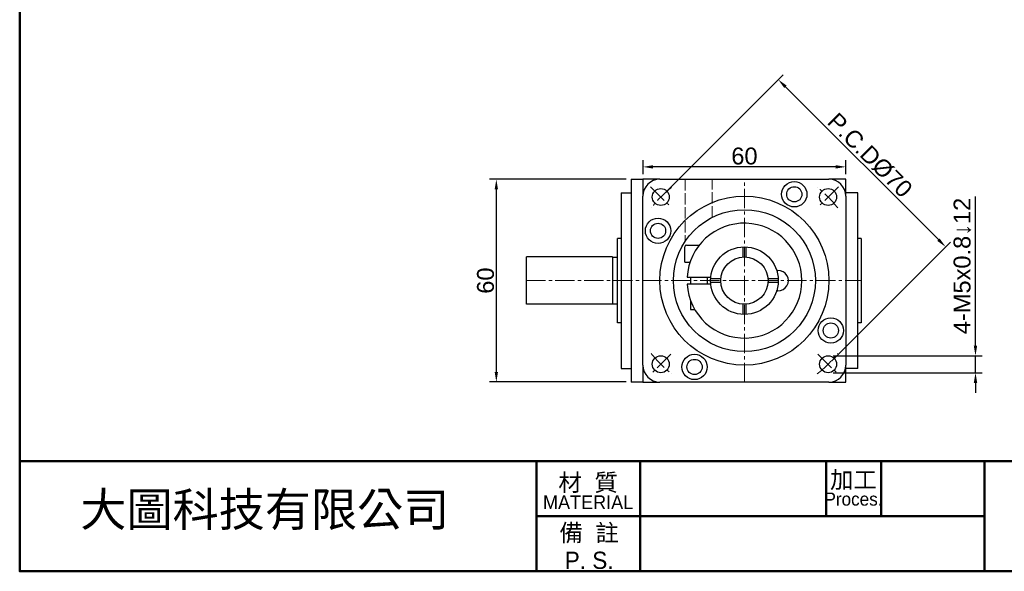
# Model space of a CAD drawing. Header units: millimetres. Extents: x 2723 to 3304, y 721 to 1129.
# Tile 1 of 7: x 2723 to 3014, y 721 to 884. Entities that reach past the tile are written whole.
import ezdxf

# ---------------------------------------------------------------- set-up
doc = ezdxf.new("R2010")
doc.units = ezdxf.units.MM
doc.linetypes.add('CENTER2', pattern=[28.575, 19.05, -3.175, 3.175, -3.175])
doc.linetypes.add('DASHED', pattern=[0.2068, 0.1655, -0.0413])
for name, color, linetype, lineweight in [('中心線', 6, 'CENTER2', 5), ('剖面線', 2, 'DASHED', 5), ('圖框', 7, 'Continuous', 50), ('標註', 4, 'Continuous', 13)]:
    doc.layers.add(name, color=color, linetype=linetype, lineweight=lineweight)
doc.layers.add('產品', color=7, linetype='Continuous')
doc.styles.get("Standard").update_dxf_attribs({"font": 'arial.ttf'})
doc.styles.add('預設-ISO', font='arial.ttf')
doc.dimstyles.new('yuetai', dxfattribs={"dimtxt": 5, "dimasz": 3, "dimexe": 2, "dimexo": 1.5, "dimtad": 1, "dimdsep": 46, "dimtxsty": 'Standard', "dimcen": 0, "dimadec": 0, "dimazin": 0, "dimtfac": 1, "dimtmove": 0, "dimatfit": 3, "dimfxl": 1, "dimarcsym": 0})

# ---------------------------------------------------------------- blocks, each defined once
blk = doc.blocks.new('標題欄框 下標註')
at = {"layer": '圖框'}
for p, q in [((2.28, 73.91), (2.28, 89.91)), ((77.28, 89.91), (77.28, 73.91)), ((92.28, 89.91), (92.28, 73.91)), ((119.28, 89.91), (119.28, 81.91)), ((127.28, 89.91), (127.28, 81.91)), ((142.28, 89.91), (142.28, 73.91)), ((77.28, 81.91), (142.28, 81.91))]:
    blk.add_line(p, q, dxfattribs=at)
for points in [[(2.28, 89.91), (287.28, 89.91), (287.28, 273.91), (2.28, 273.91)], [(287.28, 89.91), (2.28, 89.91), (2.28, 73.91), (287.28, 73.91)]]:
    blk.add_lwpolyline(points, close=True, dxfattribs=at)
at = {"layer": '圖框', "color": 7, "attachment_point": 5, "style": '預設-ISO'}
for s, insert, char_height, width, line_spacing_factor in [('{\\fPMingLiU|b0|i0|c136|p18;\\H0.71429x;加工\\P\\fPMingLiU|b0|i0|c0|p18;\\H0.76x;Proces.}', (123.25, 85.94), 3.5, 7.8869, 0.74878), ('\\f新細明體|b0|i0;\\H2.5000;材  質\\P\\f新細明體|b0|i0;\\H2.0000;MATERIAL', (84.75, 85.5), 3.5, 14.9029, 0.74878), ('\\f新細明體|b0|i0;\\H2.5000;備  註\\PP. S.', (84.9, 77.49), 2.5, 15.0412, 0.958537)]:
    blk.add_mtext(s, dxfattribs=dict(at, insert=insert, char_height=char_height, width=width, line_spacing_factor=line_spacing_factor))
blk = doc.blocks.new('*D24')
at = {"layer": 'Defpoints', "color": 0, "transparency": 16777216}
for p in [(2947.55, 866.36), (2912.8, 831.61), (2962.29, 782.12)]:
    blk.add_point(p, dxfattribs=at)
at = {"layer": '標註', "color": 0, "lineweight": -2, "transparency": 16777216}
for p, q in [((2913.86, 832.67), (2948.96, 867.78)), ((2994.92, 818.99), (2949.67, 864.24)), ((2963.36, 783.18), (2998.46, 818.28))]:
    blk.add_line(p, q, dxfattribs=at)
at = {"layer": '標註', "color": 0, "transparency": 16777216}
for points in [[(2950.02, 864.6), (2949.32, 863.89), (2947.55, 866.36)], [(2995.28, 819.34), (2994.57, 818.63), (2997.05, 816.87)]]:
    blk.add_solid(points, dxfattribs=at)
at = {"layer": '標註', "color": 0, "transparency": 16777216, "insert": (2974.64, 843.96), "char_height": 5, "attachment_point": 5, "rotation": 315}
blk.add_mtext('P.C.DØ70', dxfattribs=at)
blk = doc.blocks.new('*D41')
at = {"layer": 'Defpoints', "color": 0, "transparency": 16777216}
for p in [(2907.55, 840.53), (2907.55, 836.87), (2967.55, 836.87)]:
    blk.add_point(p, dxfattribs=at)
at = {"layer": '標註', "color": 0, "lineweight": -2, "transparency": 16777216}
for p, q in [((2907.55, 838.37), (2907.55, 842.53)), ((2967.55, 838.37), (2967.55, 842.53)), ((2964.55, 840.53), (2910.55, 840.53))]:
    blk.add_line(p, q, dxfattribs=at)
at = {"layer": '標註', "color": 0, "transparency": 16777216}
for points in [[(2910.55, 841.03), (2910.55, 840.03), (2907.55, 840.53)], [(2964.55, 841.03), (2964.55, 840.03), (2967.55, 840.53)]]:
    blk.add_solid(points, dxfattribs=at)
at = {"layer": '標註', "color": 0, "transparency": 16777216, "insert": (2937.55, 843.71), "char_height": 5, "attachment_point": 5}
blk.add_mtext('60', dxfattribs=at)
blk = doc.blocks.new('*D42')
at = {"layer": 'Defpoints', "color": 0, "transparency": 16777216}
for p in [(2904.05, 836.87), (2864.17, 776.87), (2904.05, 776.87)]:
    blk.add_point(p, dxfattribs=at)
at = {"layer": '標註', "color": 0, "lineweight": -2, "transparency": 16777216}
for p, q in [((2902.55, 836.87), (2862.17, 836.87)), ((2864.17, 833.87), (2864.17, 779.87)), ((2902.55, 776.87), (2862.17, 776.87))]:
    blk.add_line(p, q, dxfattribs=at)
at = {"layer": '標註', "color": 0, "transparency": 16777216}
for points in [[(2863.67, 833.87), (2864.67, 833.87), (2864.17, 836.87)], [(2863.67, 779.87), (2864.67, 779.87), (2864.17, 776.87)]]:
    blk.add_solid(points, dxfattribs=at)
at = {"layer": '標註', "color": 0, "transparency": 16777216, "insert": (2860.99, 806.87), "char_height": 5, "attachment_point": 5, "rotation": 90}
blk.add_mtext('60', dxfattribs=at)
blk = doc.blocks.new('*D46')
at = {"layer": 'Defpoints', "color": 0, "transparency": 16777216}
for p in [(2962.29, 784.62), (3005.88, 784.62), (2962.29, 779.62)]:
    blk.add_point(p, dxfattribs=at)
at = {"layer": '標註', "color": 0, "lineweight": -2, "transparency": 16777216}
for p, q in [((3005.88, 787.62), (3005.88, 831.79)), ((2963.79, 784.62), (3007.88, 784.62)), ((3005.88, 779.62), (3005.88, 784.62)), ((2963.79, 779.62), (3007.88, 779.62)), ((3005.88, 776.62), (3005.88, 773.62))]:
    blk.add_line(p, q, dxfattribs=at)
at = {"layer": '標註', "color": 0, "transparency": 16777216}
for points in [[(3005.38, 787.62), (3006.38, 787.62), (3005.88, 784.62)], [(3005.38, 776.62), (3006.38, 776.62), (3005.88, 779.62)]]:
    blk.add_solid(points, dxfattribs=at)
at = {"layer": '標註', "color": 0, "transparency": 16777216, "insert": (3002.01, 811.2), "char_height": 5, "attachment_point": 5, "rotation": 90}
blk.add_mtext('4-M5x0.8↓12', dxfattribs=at)

msp = doc.modelspace()

# ---------------------------------------------------------------- linework, layer by layer
at = {"layer": '中心線', "ltscale": 0.3}
for p, q in [((2937.546, 776.865), (2937.546, 836.865)), ((2909.767, 834.644), (2915.828, 828.584)), ((2965.325, 834.644), (2959.264, 828.584)), ((2873.046, 806.865), (2972.046, 806.865)), ((2915.828, 785.147), (2909.767, 779.086)), ((2959.264, 785.147), (2965.325, 779.086))]:
    msp.add_line(p, q, dxfattribs=at)
for start, end in [(127.94287, 142.05713), (37.94287, 52.05713), (217.94287, 232.05713), (307.94287, 322.05713)]:
    msp.add_arc((2937.546, 806.865), 35, start, end, dxfattribs=at)
at = {"layer": '剖面線', "ltscale": 20}
for p, q in [((2920.046, 836.865), (2920.046, 818.473)), ((2928.046, 825.594), (2928.046, 836.865))]:
    msp.add_line(p, q, dxfattribs=at)
at = {"layer": '產品'}
for p, q in [((2904.046, 836.865), (2907.546, 836.865)), ((2904.046, 836.865), (2904.046, 776.865)), ((2912.546, 836.865), (2907.546, 836.865)), ((2907.546, 836.865), (2907.546, 831.865)), ((2912.546, 836.865), (2962.546, 836.865)), ((2967.546, 836.865), (2962.546, 836.865)), ((2967.546, 831.865), (2967.546, 836.865)), ((2901.046, 832.865), (2901.046, 780.865)), ((2901.046, 832.865), (2904.046, 832.865)), ((2971.046, 832.865), (2967.546, 832.865)), ((2971.046, 780.865), (2971.046, 832.865)), ((2907.546, 781.865), (2907.546, 831.865)), ((2967.546, 831.865), (2967.546, 781.865)), ((2900.046, 794.365), (2900.046, 819.365)), ((2901.046, 819.365), (2900.046, 819.365)), ((2972.046, 819.365), (2971.046, 819.365)), ((2972.046, 819.365), (2972.046, 794.365)), ((2919.885, 812.365), (2919.885, 816.865)), ((2920.385, 817.365), (2924.215, 817.365)), ((2937.046, 816.853), (2937.046, 813.847)), ((2938.046, 813.847), (2938.046, 816.853)), ((2873.046, 799.865), (2873.046, 813.865)), ((2898.546, 813.865), (2873.046, 813.865)), ((2898.546, 813.865), (2898.546, 799.865)), ((2898.546, 813.765), (2900.046, 813.765)), ((2919.885, 812.365), (2921.499, 812.365)), ((2920.575, 807.865), (2920.876, 807.865)), ((2920.876, 807.865), (2927.294, 807.865)), ((2921.635, 807.865), (2921.635, 805.865)), ((2926.535, 807.865), (2926.535, 805.865)), ((2927.294, 807.865), (2927.596, 807.865)), ((2930.564, 807.365), (2927.558, 807.365)), ((2947.533, 807.365), (2944.528, 807.365)), ((2920.876, 805.865), (2920.575, 805.865)), ((2927.294, 805.865), (2920.876, 805.865)), ((2927.596, 805.865), (2927.294, 805.865)), ((2927.558, 806.365), (2930.564, 806.365)), ((2944.528, 806.365), (2947.533, 806.365)), ((2921.635, 800.983), (2921.635, 798.365)), ((2898.546, 799.865), (2873.046, 799.865)), ((2898.546, 799.965), (2900.046, 799.965)), ((2921.635, 798.365), (2922.863, 798.365)), ((2937.046, 799.883), (2937.046, 796.878)), ((2938.046, 796.878), (2938.046, 799.883)), ((2901.046, 794.365), (2900.046, 794.365)), ((2972.046, 794.365), (2971.046, 794.365)), ((2901.046, 780.865), (2904.046, 780.865)), ((2907.546, 781.865), (2907.546, 776.865)), ((2967.546, 776.865), (2967.546, 781.865)), ((2971.046, 780.865), (2967.546, 780.865)), ((2907.546, 776.865), (2904.046, 776.865)), ((2907.546, 776.865), (2912.546, 776.865)), ((2962.546, 776.865), (2912.546, 776.865)), ((2962.546, 776.865), (2967.546, 776.865))]:
    msp.add_line(p, q, dxfattribs=at)
at = {"layer": '產品', "flags": 128}
for points in [[(2947.096, 809.831), (2947.096, 809.831), (2947.098, 809.832), (2947.102, 809.832), (2947.106, 809.833), (2947.112, 809.834), (2947.119, 809.835), (2947.127, 809.836), (2947.137, 809.837), (2947.147, 809.839), (2947.159, 809.84), (2947.172, 809.842), (2947.185, 809.844), (2947.2, 809.845), (2947.215, 809.847), (2947.231, 809.849), (2947.248, 809.85), (2947.266, 809.852), (2947.284, 809.854), (2947.303, 809.855), (2947.322, 809.857), (2947.341, 809.858), (2947.361, 809.86), (2947.38, 809.861), (2947.4, 809.862)], [(2947.4, 803.869), (2947.38, 803.87), (2947.361, 803.871), (2947.341, 803.872), (2947.322, 803.874), (2947.303, 803.875), (2947.284, 803.877), (2947.266, 803.878), (2947.249, 803.88), (2947.232, 803.882), (2947.215, 803.884), (2947.2, 803.885), (2947.185, 803.887), (2947.172, 803.889), (2947.159, 803.89), (2947.147, 803.892), (2947.137, 803.893), (2947.127, 803.895), (2947.119, 803.896), (2947.112, 803.897), (2947.106, 803.898), (2947.102, 803.898), (2947.098, 803.899), (2947.096, 803.899), (2947.096, 803.899)]]:
    msp.add_lwpolyline(points, dxfattribs=at)
at = {"layer": '產品'}
for centre, radius in [((2952.296, 832.413), 3.75), ((2912.797, 831.614), 2.5), ((2952.296, 832.413), 2.25), ((2962.295, 831.614), 2.5), ((2937.546, 806.865), 25), ((2937.546, 806.865), 21), ((2911.998, 821.615), 3.75), ((2911.998, 821.615), 2.25), ((2937.546, 806.865), 10), ((2937.546, 806.865), 7), ((2963.094, 792.115), 3.75), ((2963.094, 792.115), 2.25), ((2912.797, 782.117), 2.5), ((2922.796, 781.318), 3.75), ((2922.796, 781.318), 2.25), ((2962.295, 782.117), 2.5)]:
    msp.add_circle(centre, radius, dxfattribs=at)
for centre, radius, start, end in [((2912.546, 831.865), 5, 90, 180), ((2962.546, 831.865), 5, 0, 90), ((2937.546, 806.865), 17, 183.37229, 176.62771), ((2920.385, 816.865), 0.5, 90, 180), ((2947.546, 806.865), 3, 267.22006, 92.77994), ((2912.546, 781.865), 5, 180, 270), ((2962.546, 781.865), 5, 270, 0)]:
    msp.add_arc(centre, radius, start, end, dxfattribs=at)

# ---------------------------------------------------------------- block references
at = {"layer": '圖框', "xscale": 2.038486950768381, "yscale": 2.038486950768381, "zscale": 2.038486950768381}
msp.add_blockref('標題欄框 下標註', (2718.554, 570.181), dxfattribs=at)
msp.add_blockref('標題欄框 下標註', (2718.554, 570.181), dxfattribs=at)

# ---------------------------------------------------------------- texts
at = {"layer": '產品', "ltscale": 5, "insert": (2741.138, 744.16), "char_height": 10, "attachment_point": 1}
msp.add_mtext_dynamic_manual_height_columns('{\\fPMingLiU|b0|i0|c136|p18;大圖科技有限公司}', width=214.54867, gutter_width=12.5, heights=[33.196], dxfattribs=at)

# ---------------------------------------------------------------- dimensions: what is measured, and where the dimension line sits
at = {"layer": '標註'}
dim = msp.add_aligned_dim(p1=(2962.295, 782.117), p2=(2912.797, 831.614), distance=-49.145, text='P.C.DØ<>', dimstyle='yuetai', dxfattribs=at)
dim.commit()
dim.dimension.update_dxf_attribs({"geometry": '*D24', "text_midpoint": (2974.642, 843.962)})
dim = msp.add_linear_dim(base=(2907.546, 840.53), p1=(2967.546, 836.865), p2=(2907.546, 836.865), dimstyle='yuetai', dxfattribs=at)
dim.commit()
dim.dimension.update_dxf_attribs({"geometry": '*D41', "text_midpoint": (2937.546, 843.708)})
dim = msp.add_linear_dim(base=(2864.166, 776.865), p1=(2904.046, 836.865), p2=(2904.046, 776.865), angle=90, dimstyle='yuetai', dxfattribs=at)
dim.commit()
dim.dimension.update_dxf_attribs({"geometry": '*D42', "text_midpoint": (2860.988, 806.865)})
dim = msp.add_linear_dim(base=(3005.877, 784.617), p1=(2962.295, 779.617), p2=(2962.295, 784.617), angle=270, text='4-M<>x0.8↓12', dimstyle='yuetai', dxfattribs=at)
dim.commit()
dim.dimension.update_dxf_attribs({"geometry": '*D46', "text_midpoint": (3002.011, 811.202)})

doc.saveas('drawing.dxf')
